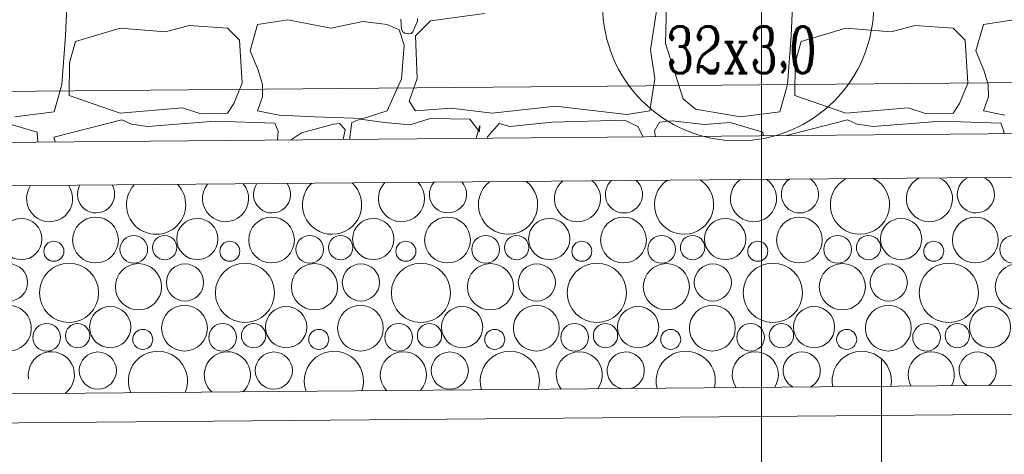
# Model space of a CAD drawing. Header units: millimetres. Extents: x -573548 to 674770, y -210017 to -47794.
# Tile 174 of 234: x 111859 to 113894, y -106175 to -105277. Entities that reach past the tile are written whole.
import ezdxf
from ezdxf.enums import TextEntityAlignment as Align

# ---------------------------------------------------------------- set-up
doc = ezdxf.new("R2010")
doc.units = ezdxf.units.MM
for name, color, linetype, lineweight in [('_S_CO_OPIS_PION', 7, 'Continuous', 13), ('A.02 RZUT PIWNICY_is$0$_HATCH_Nr_pióra__18', 8, 'Continuous', 9), ('A.02 RZUT PIWNICY_is$0$HATCH_Nr_pióra__18', 8, 'Continuous', 9), ('A.02 RZUT PIWNICY_is$0$OBRYS PARTERU#1_Nr_pióra__1', 8, 'Continuous', 9), ('A.02 RZUT PIWNICY_is$0$opaska_Nr_pióra__1', 8, 'Continuous', 9), ('A.02 RZUT PIWNICY_is$0$opisy inne_Nr_pióra__1', 8, 'Continuous', 9), ('A.02 RZUT PIWNICY_is$0$Structural - Bearing_Nr_pióra__21', 8, 'Continuous', 9), ('A.02 RZUT PIWNICY_is$0$Structural - Grid', 8, 'Continuous', 9), ('A.02 RZUT PIWNICY_is$0$Structural - Grid_Nr_pióra__17', 8, 'Continuous', 9), ('A.02 RZUT PIWNICY_is$0$WIDOK2_Nr_pióra__251', 8, 'Continuous', 9)]:
    doc.layers.add(name, color=color, linetype=linetype, lineweight=lineweight)
doc.styles.add('A.02 RZUT PIWNICY_is$0$STYL_AUTOMATYCZNY_1', font='arial.ttf')
doc.styles.add('JOLARD', font='complex.shx', dxfattribs={"width": 0.7})

# ---------------------------------------------------------------- blocks, each defined once
blk = doc.blocks.new('*X48618')
at = {"layer": 'A.02 RZUT PIWNICY_is$0$HATCH_Nr_pióra__18'}
for centre, radius in [((112432.5, -105730.5), 42.6), ((112585.9, -105732.7), 47.3), ((112796.2, -105730.5), 42.6), ((112949.7, -105732.7), 47.3), ((113159.9, -105730.5), 42.6), ((113313.4, -105732.7), 47.3), ((113523.6, -105730.5), 42.6), ((113677.1, -105732.7), 47.3), ((113887.3, -105730.5), 42.6), ((114040.8, -105732.7), 47.3), ((114251, -105730.5), 42.6), ((114404.5, -105732.7), 47.3), ((112665, -105751.8), 28.6), ((112728.8, -105748.2), 25.1), ((113028.7, -105751.8), 28.6), ((113092.5, -105748.2), 25.1), ((113392.4, -105751.8), 28.6), ((113456.2, -105748.2), 25.1), ((113756.1, -105751.8), 28.6), ((113819.9, -105748.2), 25.1), ((114119.8, -105751.8), 28.6), ((114183.6, -105748.2), 25.1), ((114483.5, -105751.8), 28.6), ((112499.8, -105755.9), 20.7), ((112863.5, -105755.9), 20.7), ((113227.3, -105755.9), 20.7), ((113591, -105755.9), 20.7), ((113954.7, -105755.9), 20.7), ((114318.4, -105755.9), 20.7), ((112407, -105820.3), 38.4), ((112531.1, -105841.6), 61.2), ((112674.6, -105829.1), 47.7), ((112770.7, -105820.3), 38.4), ((112894.8, -105841.6), 61.2), ((113038.3, -105829.1), 47.7), ((113134.4, -105820.3), 38.4), ((113258.5, -105841.6), 61.2), ((113402.1, -105829.1), 47.7), ((113498.1, -105820.3), 38.4), ((113622.2, -105841.6), 61.2), ((113765.8, -105829.1), 47.7), ((113861.8, -105820.3), 38.4), ((113985.9, -105841.6), 61.2), ((114129.5, -105829.1), 47.7), ((114225.5, -105820.3), 38.4), ((114349.6, -105841.6), 61.2), ((114493.2, -105829.1), 47.7), ((112616.2, -105912.5), 42.6), ((112769.7, -105914.7), 47.3), ((112979.9, -105912.5), 42.6), ((113133.4, -105914.7), 47.3), ((113343.6, -105912.5), 42.6), ((113497.1, -105914.7), 47.3), ((113707.3, -105912.5), 42.6), ((113860.8, -105914.7), 47.3), ((114071, -105912.5), 42.6), ((114224.5, -105914.7), 47.3), ((114434.7, -105912.5), 42.6), ((112485, -105933.8), 28.6), ((112548.8, -105930.2), 25.1), ((112848.7, -105933.8), 28.6), ((112912.5, -105930.2), 25.1), ((113212.4, -105933.8), 28.6), ((113276.2, -105930.2), 25.1), ((113576.1, -105933.8), 28.6), ((113639.9, -105930.2), 25.1), ((113939.8, -105933.8), 28.6), ((114003.6, -105930.2), 25.1), ((114303.5, -105933.8), 28.6), ((114367.3, -105930.2), 25.1), ((112683.5, -105937.9), 20.7), ((113047.3, -105937.9), 20.7), ((113411, -105937.9), 20.7), ((113774.7, -105937.9), 20.7), ((114138.4, -105937.9), 20.7), ((112590.7, -106002.3), 38.4), ((112954.4, -106002.3), 38.4), ((113318.1, -106002.3), 38.4)]:
    blk.add_circle(centre, radius, dxfattribs=at)
for centre, radius, start, end in [((112490.9, -105647.1), 47.7, 145.65, 35.337), ((112587, -105638.3), 38.4, 150.3421, 30.6449), ((112711.1, -105659.6), 61.2, 137.6695, 43.3175), ((112854.6, -105647.1), 47.7, 140.9249, 40.0621), ((112950.7, -105638.3), 38.4, 144.764, 36.223), ((113074.8, -105659.6), 61.2, 133.5295, 47.4575), ((113218.3, -105647.1), 47.7, 135.8522, 45.1348), ((113314.4, -105638.3), 38.4, 138.7627, 42.2243), ((113438.5, -105659.6), 61.2, 129.0402, 51.9468), ((113582.1, -105647.1), 47.7, 130.2893, 50.6977), ((113678.1, -105638.3), 38.4, 132.1361, 48.8509), ((113802.2, -105659.6), 61.2, 124.0568, 56.9302), ((113945.8, -105647.1), 47.7, 123.9821, 57.0049), ((114041.8, -105638.3), 38.4, 124.4997, 56.4873), ((114165.9, -105659.6), 61.2, 118.3094, 62.6775), ((114309.5, -105647.1), 47.7, 116.3801, 64.6069), ((114405.5, -105638.3), 38.4, 114.8981, 66.0888), ((112405.9, -105914.7), 47.3, 256.9587, 186.6256), ((112494.6, -106011.1), 47.7, 306.4981, 189.94), ((112714.8, -106023.6), 61.2, 337.1658, 203.8212), ((112858.3, -106011.1), 47.7, 312.4797, 228.5072), ((113078.5, -106023.6), 61.2, 340.323, 200.664), ((113222.1, -106011.1), 47.7, 317.8339, 223.1531), ((113442.2, -106023.6), 61.2, 343.4176, 197.5694), ((113585.8, -106011.1), 47.7, 322.7609, 218.226), ((113681.8, -106002.3), 38.4, 284.6796, 256.3074), ((113805.9, -106023.6), 61.2, 346.4615, 194.5255), ((113949.5, -106011.1), 47.7, 327.3791, 213.6078), ((114045.5, -106002.3), 38.4, 297.8914, 243.0956), ((114169.6, -106023.6), 61.2, 349.4655, 191.5214), ((114313.2, -106011.1), 47.7, 331.7658, 209.2212), ((114409.2, -106002.3), 38.4, 306.7711, 234.2159)]:
    blk.add_arc(centre, radius, start, end, dxfattribs=at)
blk = doc.blocks.new('A.02 RZUT PIWNICY_is$0$Wypełnienie_12_1')
at = {"layer": 'A.02 RZUT PIWNICY_is$0$HATCH_Nr_pióra__18'}
blk.add_blockref('*X48618', (0, 0), dxfattribs=at)
blk = doc.blocks.new('*X48622')
at = {"layer": 'A.02 RZUT PIWNICY_is$0$_HATCH_Nr_pióra__18'}
for p, q in [((112524, -105310.9), (112533.4, -105094.8)), ((114024, -105310.9), (114033.4, -105094.8)), ((113732.9, -105339.9), (113747.4, -105245.8)), ((113765.9, -105245.5), (113764.3, -105326.3)), ((113216.9, -105276.3), (113217.4, -105287.3)), ((113251.7, -105280.8), (113251.5, -105275.1)), ((113389.9, -105264.8), (113278.5, -105280)), ((112636.9, -105294.9), (112544.4, -105322.6)), ((112730.3, -105302.7), (112636.9, -105294.9)), ((112779.4, -105289.1), (112730.3, -105302.7)), ((112858.7, -105294.9), (112779.4, -105289.1)), ((112883.4, -105319.7), (112858.7, -105294.9)), ((112905.7, -105341.9), (112921, -105287.5)), ((112921, -105287.5), (112983.3, -105277.6)), ((112983.3, -105277.6), (113072.5, -105294.9)), ((113072.5, -105294.9), (113138.1, -105281.3)), ((113138.1, -105281.3), (113188.9, -105287.5)), ((113188.9, -105287.5), (113213.2, -105298.6)), ((113217.4, -105287.3), (113218.2, -105296.1)), ((113218.2, -105296.1), (113220.8, -105302.3)), ((113242, -105302.3), (113251.7, -105280.8)), ((113278.5, -105280), (113247.1, -105310.6)), ((114136.9, -105294.9), (114044.4, -105322.6)), ((114230.3, -105302.7), (114136.9, -105294.9)), ((114279.4, -105289.1), (114230.3, -105302.7)), ((114358.7, -105294.9), (114279.4, -105289.1)), ((114383.4, -105319.7), (114358.7, -105294.9)), ((114405.7, -105341.9), (114421, -105287.5)), ((114421, -105287.5), (114483.3, -105277.6)), ((112516.2, -105411.2), (112524, -105310.9)), ((113213.2, -105298.6), (113224, -105330.4)), ((113220.8, -105302.3), (113225.2, -105305.5)), ((113225.2, -105305.5), (113232.1, -105306.9)), ((113232.1, -105306.9), (113238.3, -105306)), ((113238.3, -105306), (113242, -105302.3)), ((113247.1, -105310.6), (113250.8, -105398.9)), ((114016.2, -105411.2), (114024, -105310.9)), ((112544.4, -105322.6), (112531.9, -105366.7)), ((112888.8, -105408.4), (112883.4, -105319.7)), ((113224, -105330.4), (113218.6, -105399.7)), ((113764.3, -105326.3), (113800.2, -105440.6)), ((114044.4, -105322.6), (114031.9, -105366.7)), ((114388.8, -105408.4), (114383.4, -105319.7)), ((112922.2, -105382), (112905.7, -105341.9)), ((113741.6, -105398.9), (113732.9, -105339.9)), ((114422.2, -105382), (114405.7, -105341.9)), ((112531.9, -105366.7), (112531.1, -105433.8)), ((114031.9, -105366.7), (114031.1, -105433.8)), ((112930.9, -105411.3), (112922.2, -105382)), ((113250.8, -105398.9), (113234.3, -105446)), ((113731.3, -105465.4), (113741.6, -105398.9)), ((114430.9, -105411.3), (114422.2, -105382)), ((112500.6, -105468), (112516.2, -105411.2)), ((112871.8, -105450.9), (112888.8, -105408.4)), ((112931.3, -105436.9), (112930.9, -105411.3)), ((113218.6, -105399.7), (113188.9, -105465.4)), ((114000.6, -105468), (114016.2, -105411.2)), ((114371.8, -105450.9), (114388.8, -105408.4)), ((114431.3, -105436.9), (114430.9, -105411.3)), ((112531.1, -105433.8), (112636.9, -105470.7)), ((112921, -105465.4), (112931.3, -105436.9)), ((114031.1, -105433.8), (114136.9, -105470.7)), ((114421, -105465.4), (114431.3, -105436.9)), ((112636.9, -105470.7), (112765.3, -105459.6)), ((112765.3, -105459.6), (112803.7, -105472)), ((112858.7, -105470.7), (112871.8, -105450.9)), ((113234.3, -105446), (113247.1, -105465.4)), ((113247.1, -105465.4), (113321, -105460)), ((113321, -105460), (113406, -105470.7)), ((113406, -105470.7), (113536.5, -105455.9)), ((113536.5, -105455.9), (113684.2, -105473.6)), ((113800.2, -105440.6), (113825.8, -105462.1)), ((114136.9, -105470.7), (114265.3, -105459.6)), ((114265.3, -105459.6), (114303.7, -105472)), ((114358.7, -105470.7), (114371.8, -105450.9)), ((112419.1, -105477.8), (112500.6, -105468)), ((112803.7, -105472), (112858.7, -105470.7)), ((112965.1, -105474.9), (112921, -105465.4)), ((113039, -105477.8), (112965.1, -105474.9)), ((113138.9, -105481.9), (113039, -105477.8)), ((113188.9, -105465.4), (113138.9, -105481.9)), ((113684.2, -105473.6), (113731.3, -105465.4)), ((113825.8, -105462.1), (113919.1, -105477.8)), ((113919.1, -105477.8), (114000.6, -105468)), ((114303.7, -105472), (114358.7, -105470.7)), ((114465.1, -105474.9), (114421, -105465.4)), ((112465.2, -105509.9), (112397.7, -105489.7)), ((112500, -105520.4), (112639.9, -105484)), ((112639.9, -105484), (112660.1, -105493.4)), ((112660.1, -105493.4), (112693.4, -105498.4)), ((112693.4, -105498.4), (112833.4, -105487.3)), ((112833.4, -105487.3), (112956.8, -105491)), ((112956.8, -105491), (112963.4, -105507.5)), ((113077.8, -105493.4), (113011.7, -105511.3)), ((113090.2, -105491.8), (113077.8, -105493.4)), ((113101.9, -105504.2), (113090.2, -105491.8)), ((113115.8, -105489.7), (113111.3, -105519.9)), ((113133.2, -105483.1), (113115.8, -105489.7)), ((113183.5, -105489.7), (113133.2, -105483.1)), ((113236.4, -105494.7), (113183.5, -105489.7)), ((113277.6, -105481.9), (113236.4, -105494.7)), ((113359.4, -105483.1), (113277.6, -105481.9)), ((113379.6, -105509.1), (113359.4, -105483.1)), ((113372.7, -105522.3), (113380, -105495.9)), ((113380, -105495.9), (113379.6, -105509.1)), ((113420, -105492.2), (113396.1, -105519.5)), ((113442.3, -105498.4), (113420, -105492.2)), ((113529.4, -105488.9), (113442.3, -105498.4)), ((113678.9, -105485.2), (113529.4, -105488.9)), ((113706.5, -105498.4), (113678.9, -105485.2)), ((113717.5, -105519.3), (113706.5, -105498.4)), ((113751.5, -105489.3), (113741.5, -105506.8)), ((113777.5, -105486.7), (113751.5, -105489.3)), ((113844.8, -105493.9), (113777.5, -105486.7)), ((113897.7, -105489.7), (113844.8, -105493.9)), ((113965.2, -105509.9), (113897.7, -105489.7)), ((114013.9, -105516.8), (114139.9, -105484)), ((114139.9, -105484), (114160.1, -105493.4)), ((114160.1, -105493.4), (114193.4, -105498.4)), ((114193.4, -105498.4), (114333.4, -105487.3)), ((114333.4, -105487.3), (114456.8, -105491)), ((114456.8, -105491), (114463.4, -105507.5)), ((112466.5, -105530.1), (112465.2, -105509.9)), ((112502.4, -105529.8), (112500, -105520.4)), ((112963.4, -105507.5), (112962.2, -105525.9)), ((113011.7, -105511.3), (112991.1, -105525.2)), ((113097.6, -105524.7), (113101.9, -105504.2)), ((113111.3, -105519.9), (113111.1, -105524.6)), ((113396.1, -105519.5), (113394.6, -105522.1)), ((113741.5, -105506.8), (113743.4, -105519.1)), ((113965.7, -105517.2), (113965.2, -105509.9)), ((114463.4, -105507.5), (114463.1, -105512.9)), ((112991.1, -105525.2), (112991.1, -105525.6))]:
    blk.add_line(p, q, dxfattribs=at)
blk = doc.blocks.new('A.02 RZUT PIWNICY_is$0$Wypełnienie_14_1')
at = {"layer": 'A.02 RZUT PIWNICY_is$0$_HATCH_Nr_pióra__18'}
blk.add_blockref('*X48622', (0, 0), dxfattribs=at)
blk = doc.blocks.new('A.02 RZUT PIWNICY_is$0$Standardowy znacznik osi')
at = {"layer": 'A.02 RZUT PIWNICY_is$0$Structural - Grid_Nr_pióra__17'}
blk.add_line((1000, 0), (17855.4, 0), dxfattribs=at)
at = {"layer": 'A.02 RZUT PIWNICY_is$0$Structural - Grid_Nr_pióra__17', "style": 'A.02 RZUT PIWNICY_is$0$STYL_AUTOMATYCZNY_1'}
for tag, p in [('AC_MarkerText_1_0', (5, -80)), ('AC_MarkerText_1_1', (19360.4, -80))]:
    blk.add_attdef(tag, text='', height=350, rotation=270, dxfattribs=at).set_placement(p, align=Align.TOP_CENTER)
blk = doc.blocks.new('A.02 RZUT PIWNICY_is')
at = {"layer": 'A.02 RZUT PIWNICY_is$0$OBRYS PARTERU#1_Nr_pióra__1'}
blk.add_lwpolyline([(87547.3, -93022.2), (87547.3, -93622.2), (80856, -93622.2), (80856, -97482.2), (80306.7, -97482.2), (80306.7, -101132.2), (82397.3, -101132.2), (82397.3, -105082.2), (87537.3, -105082.2), (87537.3, -105471.8), (106939.7, -105472.5), (118516.4, -105372.5), (118516.4, -93022.2)], close=True, dxfattribs=at)
at = {"layer": 'A.02 RZUT PIWNICY_is$0$opaska_Nr_pióra__1'}
for points in [[(106116.8, -106089.1), (108405.1, -106084.9), (119123.2, -105992.6), (119123.2, -100037.1)], [(106120.4, -106149.1), (108405.4, -106144.9), (119183.2, -106052.1), (119183.2, -100037.1)]]:
    blk.add_lwpolyline(points, dxfattribs=at)
at = {"layer": 'A.02 RZUT PIWNICY_is$0$opisy inne_Nr_pióra__1'}
blk.add_lwpolyline([(115659.7, -106450.4), (114210.7, -106450.4), (114210.7, -105978.5)], dxfattribs=at)
at = {"layer": 'A.02 RZUT PIWNICY_is$0$Structural - Bearing_Nr_pióra__21'}
blk.add_line((118607.3, -105477.2), (106908.7, -105578.1), dxfattribs=at)
at = {"layer": 'A.02 RZUT PIWNICY_is$0$WIDOK2_Nr_pióra__251'}
blk.add_line((112093.6, -105623.3), (118663.2, -105566.7), dxfattribs=at)
at = {"layer": 'A.02 RZUT PIWNICY_is$0$_HATCH_Nr_pióra__18'}
blk.add_blockref('A.02 RZUT PIWNICY_is$0$Wypełnienie_14_1', (0, 0), dxfattribs=at)
at = {"layer": 'A.02 RZUT PIWNICY_is$0$HATCH_Nr_pióra__18'}
blk.add_blockref('A.02 RZUT PIWNICY_is$0$Wypełnienie_12_1', (0, 0), dxfattribs=at)
at = {"layer": 'A.02 RZUT PIWNICY_is$0$Structural - Grid', "zscale": 1000, "rotation": 90}
blk.add_blockref('A.02 RZUT PIWNICY_is$0$Standardowy znacznik osi', (113962.3, -108395.1), dxfattribs=at)

msp = doc.modelspace()

# ---------------------------------------------------------------- linework, layer by layer
at = {"layer": '_S_CO_OPIS_PION', "lineweight": 9, "ltscale": 50}
msp.add_circle((113344, -105247.5, 0), 280.2, dxfattribs=at)

# ---------------------------------------------------------------- block references
at = {"ltscale": 10}
msp.add_blockref('A.02 RZUT PIWNICY_is', (-570.2, 0), dxfattribs=at)

# ---------------------------------------------------------------- texts
at = {"layer": '_S_CO_OPIS_PION', "lineweight": 9, "ltscale": 50, "style": 'JOLARD', "width": 0.7}
msp.add_text('32x3,0', height=96, dxfattribs=at).set_placement((113350.9, -105339.8, 0), align=Align.MIDDLE_CENTER)

doc.saveas('drawing.dxf')
